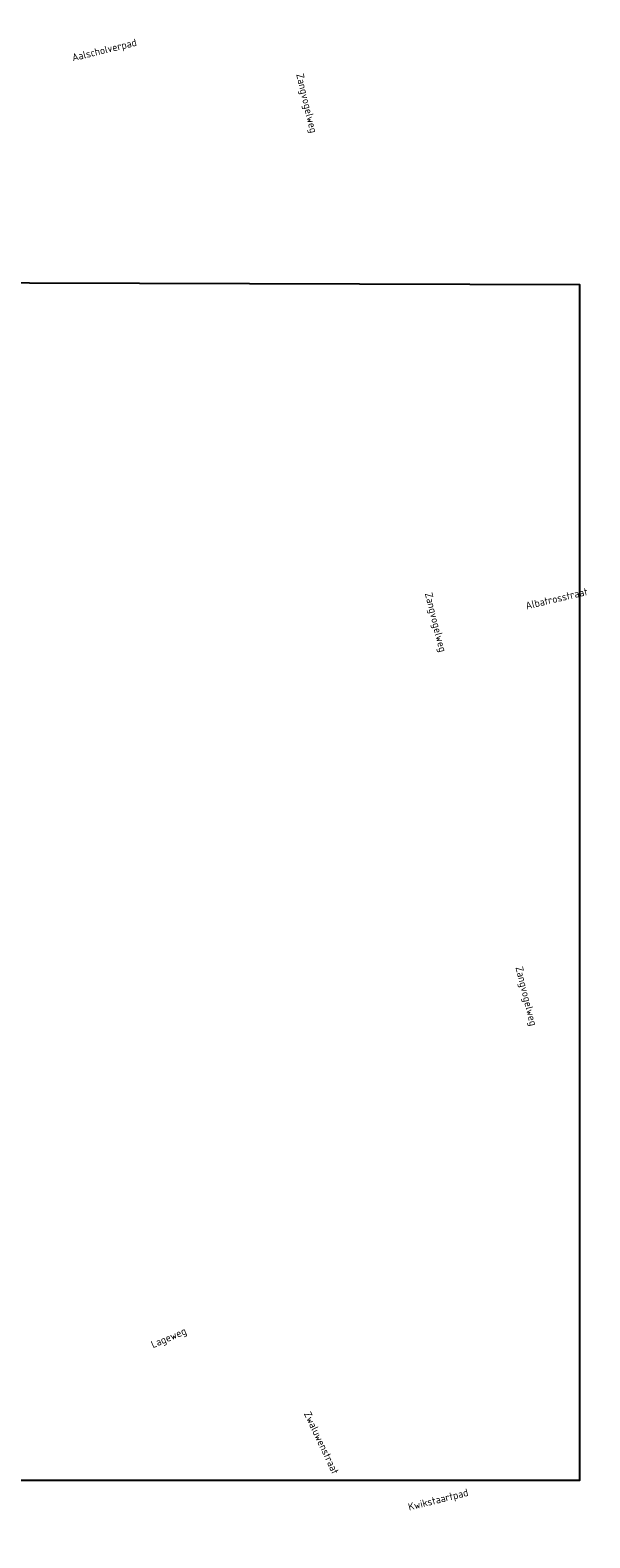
# Model space of a CAD drawing. Header units: metres. Extents: x 152202 to 157341, y 461610 to 468701.
# Tile 154 of 238: x 156225 to 156365, y 463554 to 463933. Entities that reach past the tile are written whole.
import ezdxf
from ezdxf.enums import TextEntityAlignment as Align

# ---------------------------------------------------------------- set-up
doc = ezdxf.new("R2010")
doc.units = ezdxf.units.M
doc.layers.get('DEFPOINTS').update_dxf_attribs({"linetype": 'CONTINUOUS'})
doc.layers.add('B-RO-OG-TOPOGRAFIE-T18', color=2, linetype='CONTINUOUS', lineweight=18)
doc.styles.add('NLCS-ISO-M200-T18', font='NLCS-ISO.ttf', dxfattribs={"height": 360})

msp = doc.modelspace()

# ---------------------------------------------------------------- linework, layer by layer
at = {"layer": 'DEFPOINTS', "flags": 128}
msp.add_lwpolyline([(156168.936, 464091.505), (156055.461, 464091.505), (155897.961, 464091.505), (155751.898, 464091.505), (155752.365, 463720.774), (155754.868, 463720.773), (156066.337, 463721.633), (156066.337, 463491.501), (156221.48, 463491.501), (156221.48, 463568.71), (156362.961, 463568.71), (156362.961, 463869.287), (156168.936, 463869.897)], close=True, dxfattribs=at)

# ---------------------------------------------------------------- texts
at = {"layer": 'B-RO-OG-TOPOGRAFIE-T18', "style": 'NLCS-ISO-M200-T18'}
for s, rotation, p in [('Aalscholverpad', 13.7, (156243.345, 463928.081)), ('Zangvogelweg', 283.5, (156293.998, 463914.895)), ('Zangvogelweg', 284, (156326.449, 463784.368)), ('Albatrosstraat', 13.3, (156357.096, 463790.401)), ('Zangvogelweg', 284, (156349.254, 463690.379)), ('Lageweg', 23.1, (156259.586, 463604.338)), ('Zwaluwenstraat', 295.2, (156297.956, 463578.147)), ('Kwikstaartpad', 14.1, (156327.378, 463563.581))]:
    msp.add_text(s, height=1.875, rotation=rotation, dxfattribs=at).set_placement(p, align=Align.MIDDLE)

doc.saveas('drawing.dxf')
